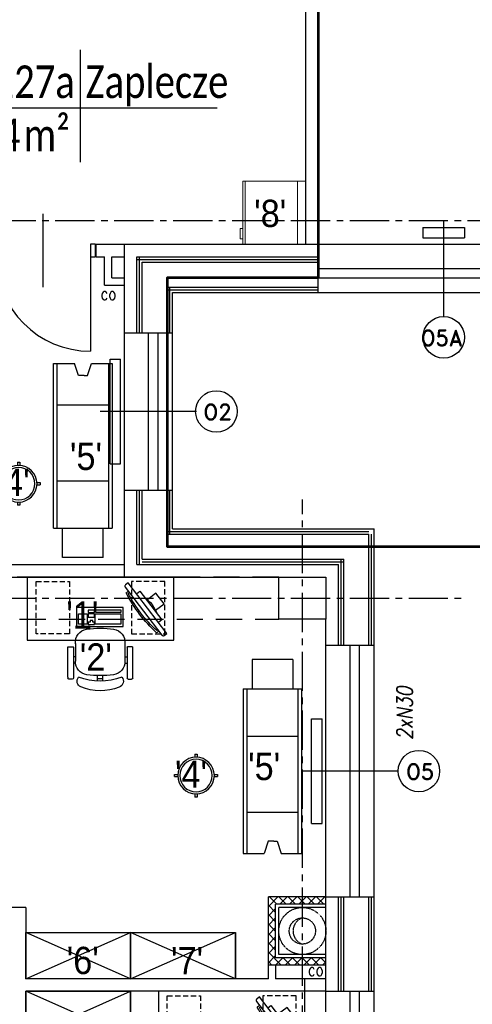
# Model space of a CAD drawing. Header units: millimetres. Extents: x 20447 to 23253, y -8211 to -4238.
# Tile 14 of 22: x 22292 to 22725, y -6873 to -5934. Entities that reach past the tile are written whole.
import ezdxf
from ezdxf.enums import TextEntityAlignment as Align

# ---------------------------------------------------------------- set-up
doc = ezdxf.new("R2010")
doc.units = ezdxf.units.MM
for name, pattern in [('CENTER2', [1.125, 0.75, -0.125, 0.125, -0.125]), ('DASHED', [0.75, 0.5, -0.25]), ('HIDDEN2', [0.1875, 0.125, -0.0625])]:
    doc.linetypes.add(name, pattern=pattern)
for name, color, linetype, lineweight in [('__zakres', 10, 'Continuous', 35), ('meble', 4, 'Continuous', 13), ('ŚCIANY_STARE', 250, 'Continuous', 25)]:
    doc.layers.add(name, color=color, linetype=linetype, lineweight=lineweight)
for name, color, linetype in [('_A_metki', 19, 'Continuous'), ('DOCIEPLENIE', 8, 'Continuous'), ('ML-grzejniki', 3, 'Continuous'), ('OKNA', 250, 'Continuous'), ('okna wywietrzaki', 250, 'Continuous'), ('OKNA_OPIS', 7, 'Continuous'), ('opis technologia', 250, 'Continuous'), ('OSIE', 1, 'CENTER2'), ('PODCIAGI', 251, 'DASHED'), ('s-piony c.o', 1, 'Continuous'), ('SCIANY_WEWNETRZNE', 5, 'Continuous'), ('SCIANY_ZEWNĘTRZNE', 5, 'Continuous'), ('SLUPY', 250, 'Continuous'), ('STOLDRZWI', 7, 'Continuous'), ('TECHNOLOGIA', 5, 'Continuous'), ('WODKAN', 3, 'Continuous'), ('ściany_p.pożar_kresk', 1, 'Continuous')]:
    doc.layers.add(name, color=color, linetype=linetype)
doc.styles.add('ARIAL', font='arial.ttf', dxfattribs={"width": 0.9})
doc.styles.add('MM', font='calibri.ttf', dxfattribs={"width": 0.6, "height": 15})
doc.styles.add('ROMAND', font='romand', dxfattribs={"height": 20})
doc.styles.add('ROMANS', font='ROMANS.shx', dxfattribs={"width": 0.6})
doc.linetypes.add('OGRODZENIE1', pattern='A,0.25,-0.1,[133,ltypeshp.shx,S=0.1,R=0,X=-0.1,Y=0],-0.1,1', length=1.45)
doc.linetypes.add('ZIGZAG', pattern='A,0.0001,-0.2,[131,ltypeshp.shx,S=0.2,R=0,X=-0.2,Y=0],-0.4,[131,ltypeshp.shx,S=0.2,R=180,X=0.2,Y=0],-0.2', length=0.8001)
pattern_1 = [(45, (27150.955, -23019.7574), (-4.490128, 4.490128), []), (135, (27150.955, -23019.7574), (-4.490128, -4.490128), [])]

# ---------------------------------------------------------------- blocks, each defined once
blk = doc.blocks.new('OKNO_SCIANA_1X1')
for p, q in [((0.5, 1.5), (0.5, -0.5)), ((0, 1), (1, 1)), ((0, 0.7), (1, 0.7)), ((0, 0.5), (1, 0.5)), ((0, 0), (1, 0))]:
    blk.add_line(p, q)
blk = doc.blocks.new('DRZWI_D11W_90')
for p, q in [((5, 12), (5, 102)), ((50, 40.83), (50, -28.83))]:
    blk.add_line(p, q)
for points in [[(0, 0), (5, 0), (5, 12), (0, 12)], [(95, 0), (100, 0), (100, 12), (95, 12)]]:
    blk.add_lwpolyline(points, close=True)
blk.add_arc((5, 12), 90, 0, 90)
blk = doc.blocks.new('*U1666')
at = {"layer": '_A_metki', "color": 1}
for points in [[(50, 21.37), (50, -20)], [(-5.26, 0), (100.46, 0)]]:
    blk.add_lwpolyline(points, dxfattribs=at)
at = {"layer": '_A_metki', "insert": (46.18, -4), "char_height": 12, "width": 19.7618, "attachment_point": 3, "line_spacing_factor": 0.8, "style": 'MM'}
blk.add_mtext('{\\W0.8;m²}', dxfattribs=at)
at = {"layer": '_A_metki', "style": 'MM', "width": 0.8}
for tag, p in [('NAZWA 1', (52, 15)), ('NAZWA 2', (52, 0))]:
    blk.add_attdef(tag, text='', height=12, dxfattribs=at).set_placement(p, align=Align.BOTTOM_LEFT)
for tag, p in [('nr pom.', (48, 0)), ('POW', (24.18, -21.08))]:
    blk.add_attdef(tag, text='', height=12, dxfattribs=at).set_placement(p, align=Align.BOTTOM_RIGHT)
at = {"layer": '_A_metki', "style": 'MM', "oblique": 15, "width": 0.8}
blk.add_attdef('posadzka', text='', height=12, dxfattribs=at).set_placement((52, -4), align=Align.TOP_LEFT)
at = {"layer": '_A_metki', "style": 'MM', "width": 0.8}
blk.add_attdef('POW.', text='', height=12, dxfattribs=at).set_placement((28, -4), align=Align.TOP_RIGHT)
blk = doc.blocks.new('Ba03')
for p, q in [((-1, 20.5), (-1, 17.47)), ((1, 20.5), (1, 17.47)), ((-20.5, 1), (-17.47, 1)), ((17.47, 1), (20.5, 1)), ((-20.5, -1), (-17.47, -1)), ((17.47, -1), (20.5, -1)), ((-1, -17.47), (-1, -20.5)), ((1, -17.47), (1, -20.5))]:
    blk.add_line(p, q)
blk.add_circle((0, 0), 17.5)
at = {"color": 1}
blk.add_circle((0, 0), 15.5, dxfattribs=at)
for start, end in [(87.20397, 92.79603), (177.20397, 182.79603), (357.20397, 2.79603), (267.20397, 272.79603)]:
    blk.add_arc((0, 0), 20.5, start, end)
blk = doc.blocks.new('A$C45BA17E2')
at = {"layer": 'TECHNOLOGIA'}
for p, q in [((19.61, 185), (0, 185)), ((0, 185), (0, 28.12)), ((3.6, 185), (3.6, 28.12)), ((23.45, 173.52), (19.61, 185)), ((32.15, 173.52), (35.99, 185)), ((56, 185), (35.99, 185)), ((52.4, 28.12), (52.4, 185)), ((56, 28.12), (56, 185)), ((26.75, 173.52), (23.45, 173.52)), ((26.75, 173.52), (32.15, 173.52)), ((8.52, 28.12), (0, 28.12)), ((8.52, 0), (8.52, 28.12)), ((56, 28.12), (47.48, 28.12)), ((47.48, 0), (47.48, 28.12)), ((8.52, 0), (47.48, 0))]:
    blk.add_line(p, q, dxfattribs=at)
at = {"layer": 'TECHNOLOGIA', "color": 1}
for p, q in [((52.4, 145.59), (3.6, 145.59)), ((52.4, 73.27), (3.6, 73.27)), ((47.48, 28.12), (8.52, 28.12))]:
    blk.add_line(p, q, dxfattribs=at)
blk = doc.blocks.new('Monitor')
at = {"layer": 'TECHNOLOGIA', "color": 1}
for p, q in [((11.18, 10.8), (11.17, -23.59)), ((15.03, 10.8), (11.18, 10.8)), ((11.17, -23.59), (15.02, -23.59))]:
    blk.add_line(p, q, dxfattribs=at)
at = {"layer": 'TECHNOLOGIA'}
blk.add_lwpolyline([(15.02, -36.74), (15.04, 23.95), (18.23, 23.95, -0.414214), (19.83, 22.35), (19.81, -35.15, -0.414214), (18.21, -36.74)], format="xyb", close=True, dxfattribs=at)
at = {"layer": 'TECHNOLOGIA', "color": 1}
blk.add_lwpolyline([(10.21, -12.78), (0, -12.78), (0, 0), (10.21, 0)], dxfattribs=at)
for centre, radius, start, end in [((21.91, -6.4), 23.96, 88.69835, 94.98067), ((23.64, -6.4), 22.5, 96.43721, 99.74946), ((-102.52, -6.35), 125.63, 349.73044, 10.22724), ((-108.93, -6.35), 133.54, 349.64351, 10.31417), ((40.43, -6.4), 30.89, 161.24744, 198.71023), ((23.64, -6.4), 22.5, 260.20821, 263.52046), ((21.91, -6.4), 23.96, 264.977, 271.25933)]:
    blk.add_arc(centre, radius, start, end, dxfattribs=at)
blk = doc.blocks.new('A$7E9B5A222FF2')
at = {"layer": 'TECHNOLOGIA', "ltscale": 50}
for p, q in [((0, 100), (44, 100)), ((0, 0), (0, 100)), ((44, 100), (0, 100)), ((44, 0), (0, 100)), ((44, 100), (0, 0)), ((44, 100), (44, 0)), ((44, 0), (0, 0))]:
    blk.add_line(p, q, dxfattribs=at)
blk = doc.blocks.new('FOTEL_DO_BIURKA1')
at = {"layer": 'TECHNOLOGIA'}
for p, q in [((-30.52, -19.02), (-30.52, 10.27)), ((-30.02, 10.77), (-25.66, 10.77)), ((-25.16, 10.27), (-25.16, -19.02)), ((-23.03, 13.87), (-23.03, -2.93)), ((24.17, 13.87), (24.17, -2.93)), ((26.17, 10.27), (26.17, -19.13)), ((30.97, 10.77), (26.67, 10.77)), ((31.47, -18.13), (31.47, 10.27)), ((-22.96, 1.17), (-25.06, 1.17)), ((24.17, 1.17), (26.27, 1.17)), ((-22.93, -4.83), (-25.13, -4.83)), ((24.07, -4.83), (26.27, -4.83)), ((-1.9, -21.9), (-1.9, -16.72)), ((3.03, -21.9), (3.03, -16.71)), ((31.47, -18.13), (31.47, -19.13)), ((-26.16, -20.02), (-29.52, -20.02)), ((3.04, -19.58), (-1.89, -19.58)), ((27.17, -20.13), (29.47, -20.13)), ((29.47, -20.13), (30.47, -20.13))]:
    blk.add_line(p, q, dxfattribs=at)
for centre, radius, start, end in [((0.52, -76.72), 105.2, 82.92886, 97.07114), ((-10.14, 14.92), 12.94, 99.71676, 185.50292), ((11.29, 14.92), 12.94, 354.49708, 80.28324), ((-30.02, 10.27), 0.5, 90, 180), ((-25.66, 10.27), 0.5, 360, 90), ((26.67, 10.27), 0.5, 90, 180), ((30.97, 10.27), 0.5, 360, 90), ((-10.41, -3.43), 12.63, 178.15894, 261.71383), ((11.55, -3.43), 12.63, 278.28617, 1.84106), ((-15.78, -22.18), 5.8, 138.43067, 251.02872), ((0.57, 38.88), 60.84, 250.10802, 289.89198), ((0.57, 82.57), 99.33, 262.59599, 277.40401), ((16.79, -22.09), 5.85, 292.74239, 39.99086), ((-29.52, -19.02), 1, 180, 270), ((-26.16, -19.02), 1, 270, 360), ((0.47, 16.44), 47.7, 247.64119, 292.92377), ((27.17, -19.13), 1, 180, 270), ((30.47, -19.13), 1, 270, 360)]:
    blk.add_arc(centre, radius, start, end, dxfattribs=at)
blk = doc.blocks.new('KLAW')
at = {"layer": 'TECHNOLOGIA'}
for p, q in [((0, 0), (44.5, 0)), ((0, -18), (0, 0)), ((44.5, 0), (44.5, -18)), ((44.5, -18), (0, -18))]:
    blk.add_line(p, q, dxfattribs=at)
at = {"layer": 'TECHNOLOGIA', "color": 1}
for p, q in [((1.89, -2.63), (26.22, -2.63)), ((1.89, -4.43), (1.89, -2.63)), ((26.22, -4.43), (1.89, -4.43)), ((26.49, -6), (2, -6)), ((2, -6), (2, -16)), ((26.22, -2.63), (26.22, -4.43)), ((26.49, -16), (26.49, -6)), ((27.17, -2.63), (33.19, -2.63)), ((27.17, -4.69), (27.17, -2.63)), ((33.19, -4.69), (27.17, -4.69)), ((27.34, -5.98), (33.19, -5.98)), ((27.34, -9.25), (27.34, -5.98)), ((33.19, -9.25), (27.34, -9.25)), ((33.19, -2.63), (33.19, -4.69)), ((33.19, -5.98), (33.19, -9.25)), ((42.5, -6), (34.03, -6)), ((34.03, -16), (34.03, -6)), ((42.5, -16), (42.5, -6)), ((2, -16), (26.49, -16)), ((27.17, -16.12), (27.17, -14.06)), ((27.17, -14.06), (28.98, -14.06)), ((33.19, -16.12), (27.17, -16.12)), ((28.98, -12.34), (31.38, -12.34)), ((28.98, -14.06), (28.98, -12.34)), ((31.38, -12.34), (31.38, -14.06)), ((31.38, -14.06), (33.19, -14.06)), ((33.19, -14.06), (33.19, -16.12)), ((34.03, -16), (42.5, -16))]:
    blk.add_line(p, q, dxfattribs=at)
blk = doc.blocks.new('Klawiatura')
at = {"layer": 'TECHNOLOGIA', "color": 1}
blk.add_blockref('KLAW', (-22.25, 0), dxfattribs=at)

msp = doc.modelspace()

# ---------------------------------------------------------------- hatches: boundary and pattern name
at = {"layer": 'ściany_p.pożar_kresk', "ltscale": 50}
h = msp.add_hatch(dxfattribs=at)
h.set_pattern_fill('NET', color=256, scale=2, angle=45, style=0)
h.set_pattern_definition(pattern_1)
h.paths.add_polyline_path([(22562.49, -6770.46), (22529.99, -6770.46), (22529.99, -6835.46), (22536.99, -6835.46), (22562.49, -6835.46), (22562.49, -6828.46), (22536.99, -6828.46), (22536.99, -6777.46), (22562.49, -6777.46)])
h.paths.add_polyline_path([(22584.99, -6770.46), (22562.49, -6770.46), (22562.49, -6777.46), (22584.99, -6777.46)])
h.paths.add_polyline_path([(22584.99, -6828.46), (22562.49, -6828.46), (22562.49, -6835.46), (22584.99, -6835.46)])
h = msp.add_hatch(dxfattribs=at)
h.set_pattern_fill('NET', color=256, scale=2, angle=45, style=0)
h.set_pattern_definition(pattern_1)
h.paths.add_polyline_path([(22562.49, -6770.46), (22529.99, -6770.46), (22529.99, -6835.46), (22536.99, -6835.46), (22562.49, -6835.46), (22562.49, -6828.46), (22536.99, -6828.46), (22536.99, -6777.46), (22562.49, -6777.46)])
h.paths.add_polyline_path([(22584.99, -6770.46), (22562.49, -6770.46), (22562.49, -6777.46), (22584.99, -6777.46)])
h.paths.add_polyline_path([(22584.99, -6828.46), (22562.49, -6828.46), (22562.49, -6835.46), (22584.99, -6835.46)])
h = msp.add_hatch(dxfattribs=at)
h.set_pattern_fill('NET', color=256, scale=2, angle=45, style=0)
h.set_pattern_definition([(45, (27150.955, -23019.7574), (-4.490128, 4.490128), []), (135, (27150.955, -23019.7574), (-4.490128, -4.490128), [])])
h.paths.add_polyline_path([(22562.49, -6770.46), (22529.99, -6770.46), (22529.99, -6835.46), (22536.99, -6835.46), (22562.49, -6835.46), (22562.49, -6828.46), (22536.99, -6828.46), (22536.99, -6777.46), (22562.49, -6777.46)])
h.paths.add_polyline_path([(22584.99, -6770.46), (22562.49, -6770.46), (22562.49, -6777.46), (22584.99, -6777.46)])
h.paths.add_polyline_path([(22584.99, -6828.46), (22562.49, -6828.46), (22562.49, -6835.46), (22584.99, -6835.46)])

# ---------------------------------------------------------------- linework, layer by layer
for p, q in [((22697.49, -6216.98), (22697.49, -6124.98)), ((22577.49, -6147.98), (22738.76, -6147.98)), ((22577.49, -6170.98), (22738.76, -6170.98)), ((22577.49, -6180.18), (22738.76, -6180.18)), ((22577.49, -6193.98), (22738.76, -6193.98))]:
    msp.add_line(p, q)
at = {"layer": '__zakres', "linetype": 'OGRODZENIE1', "lineweight": 53, "ltscale": 40}
msp.add_lwpolyline([(20698.56, -4353.95), (21918.66, -4344.36), (21912.49, -5442.98), (22388.86, -5450.14), (22388.86, -5861.98), (22577.49, -5861.98), (22577.49, -6180.18), (22433.49, -6180.18), (22433.49, -6436.34), (22810.16, -6436.34), (22810.16, -7932.09), (20698.56, -7932.09), (20698.56, -4353.95)], dxfattribs=at)
at = {"layer": 'DOCIEPLENIE', "ltscale": 0.2}
for p, q in [((22404.49, -6159.98), (22577.49, -6159.98)), ((22404.49, -6232.48), (22404.49, -6159.98)), ((22409.49, -6164.98), (22577.49, -6164.98)), ((22409.49, -6232.48), (22409.49, -6164.98)), ((22438.49, -6193.98), (22577.49, -6193.98)), ((22438.49, -6232.48), (22438.49, -6193.98)), ((22404.49, -6453.48), (22404.49, -6382.48)), ((22409.49, -6448.48), (22409.49, -6382.48)), ((22438.49, -6419.48), (22438.49, -6382.48)), ((22438.49, -6419.48), (22630.99, -6419.48)), ((22630.99, -6530.48), (22630.99, -6419.48)), ((22409.49, -6448.48), (22601.99, -6448.48)), ((22601.99, -6530.48), (22601.99, -6448.48)), ((22404.49, -6453.48), (22596.99, -6453.48)), ((22596.99, -6530.48), (22596.99, -6453.48)), ((22596.99, -6860.48), (22596.99, -6770.48)), ((22601.99, -6860.48), (22601.99, -6770.48)), ((22630.99, -6860.48), (22630.99, -6770.48))]:
    msp.add_line(p, q, dxfattribs=at)
at = {"layer": 'DOCIEPLENIE', "linetype": 'ZIGZAG', "ltscale": 5}
for p, q in [((22406.99, -6232.48), (22406.99, -6159.98)), ((22404.49, -6162.48), (22577.49, -6162.48)), ((22433.49, -6191.48), (22577.49, -6191.48)), ((22435.99, -6232.48), (22435.99, -6188.98)), ((22406.99, -6453.48), (22406.99, -6382.48)), ((22435.99, -6424.48), (22435.99, -6382.48)), ((22433.49, -6421.98), (22625.99, -6421.98)), ((22628.49, -6530.48), (22628.49, -6424.48)), ((22409.49, -6450.98), (22601.99, -6450.98)), ((22599.49, -6530.48), (22599.49, -6448.48)), ((22599.49, -6860.48), (22599.49, -6770.48)), ((22628.49, -6860.48), (22628.49, -6770.48))]:
    msp.add_line(p, q, dxfattribs=at)
at = {"layer": 'meble'}
for p, q in [((22565.49, -6087.98), (22505.49, -6087.98)), ((22505.49, -6147.98), (22505.49, -6087.98)), ((22505.49, -6087.98), (22565.49, -6087.98)), ((22507.99, -6147.98), (22507.99, -6087.98)), ((22557.99, -6147.98), (22557.99, -6087.98)), ((22502.99, -6142.98), (22502.99, -6132.98)), ((22502.99, -6132.98), (22505.49, -6132.98)), ((22505.49, -6142.98), (22502.99, -6142.98)), ((22565.49, -6147.98), (22505.49, -6147.98))]:
    msp.add_line(p, q, dxfattribs=at)
at = {"layer": 'ML-grzejniki', "ltscale": 50}
for p, q in [((22677.49, -6131.92), (22677.49, -6141.92)), ((22677.49, -6131.92), (22717.49, -6131.92)), ((22717.49, -6131.92), (22717.49, -6141.92)), ((22677.49, -6141.92), (22717.49, -6141.92)), ((22378.78, -6357.48), (22378.78, -6257.48)), ((22378.78, -6257.48), (22388.78, -6257.48)), ((22388.78, -6357.48), (22388.78, -6257.48)), ((22378.78, -6357.48), (22388.78, -6357.48)), ((22571.28, -6700.48), (22571.28, -6600.48)), ((22571.28, -6600.48), (22581.28, -6600.48)), ((22581.28, -6700.48), (22581.28, -6600.48)), ((22571.28, -6700.48), (22581.28, -6700.48))]:
    msp.add_line(p, q, dxfattribs=at)
at = {"layer": 'OKNA_OPIS', "linetype": 'Continuous'}
for centre in [(22697.49, -6236.78), (22480.37, -6307.48), (22673.8, -6650.48)]:
    msp.add_circle(centre, 19.81, dxfattribs=at)
at = {"layer": 'OSIE', "ltscale": 50}
for p, q in [((20526.54, -6125.49), (22738.76, -6125.48)), ((22562.49, -8036.57), (22562.49, -6391.44)), ((22562.49, -8036.57), (22562.49, -6391.44)), ((20526.54, -6485.48), (22719.53, -6485.48)), ((20526.54, -6485.48), (22719.53, -6485.48))]:
    msp.add_line(p, q, dxfattribs=at)
at = {"layer": 'PODCIAGI', "ltscale": 50}
for p, q in [((22539.99, -6465.48), (20916.99, -6465.48)), ((20904.99, -6505.48), (22539.99, -6505.48))]:
    msp.add_line(p, q, dxfattribs=at)
at = {"layer": 's-piony c.o', "ltscale": 50}
msp.add_line((22564.99, -6860.48), (22564.99, -6848.48), dxfattribs=at)
msp.add_line((22564.99, -6860.48), (22564.99, -6848.48), dxfattribs=at)
msp.add_line((22564.99, -6860.48), (22564.99, -6848.48), dxfattribs=at)
at = {"layer": 'SCIANY_WEWNETRZNE'}
for p, q in [((22373.49, -6186.98), (22373.49, -6159.98)), ((22380.49, -6179.98), (22380.49, -6159.98)), ((22373.49, -6186.98), (22392.49, -6186.98)), ((22380.49, -6179.98), (22392.49, -6179.98))]:
    msp.add_line(p, q, dxfattribs=at)
at = {"layer": 'SCIANY_WEWNETRZNE', "color": 2, "ltscale": 50}
msp.add_line((22584.99, -6825.46), (22539.99, -6825.46), dxfattribs=at)
at = {"layer": 'SCIANY_WEWNETRZNE', "ltscale": 50}
for p, q in [((22584.99, -6828.46), (22536.99, -6828.46)), ((22584.99, -6835.46), (22536.99, -6835.46))]:
    msp.add_line(p, q, dxfattribs=at)
at = {"layer": 'SCIANY_ZEWNĘTRZNE'}
for p, q in [((22392.49, -6147.98), (22577.49, -6147.98)), ((22392.49, -6182.98), (22392.49, -6147.98)), ((22577.49, -6193.98), (22577.49, -6147.98)), ((22392.49, -6232.48), (22392.49, -6182.98)), ((22433.49, -6188.98), (22577.49, -6188.98)), ((22433.49, -6232.48), (22433.49, -6188.98)), ((22392.49, -6232.48), (22438.49, -6232.48)), ((22392.49, -6382.48), (22438.49, -6382.48)), ((22392.49, -6465.48), (22392.49, -6382.48)), ((22433.49, -6424.48), (22433.49, -6382.48)), ((22433.49, -6424.48), (22625.99, -6424.48)), ((22625.99, -6530.48), (22625.99, -6424.48)), ((22392.49, -6465.48), (22539.99, -6465.48)), ((22584.99, -6530.48), (22584.99, -6505.48)), ((22584.99, -6530.48), (22630.99, -6530.48)), ((22619.99, -6530.48), (22629.99, -6530.48)), ((22584.99, -6860.48), (22584.99, -6770.48)), ((22584.99, -6770.48), (22630.99, -6770.48)), ((22625.99, -6860.48), (22625.99, -6770.48)), ((22584.99, -6860.48), (22630.99, -6860.48))]:
    msp.add_line(p, q, dxfattribs=at)
at = {"layer": 'SLUPY'}
msp.add_lwpolyline([(22539.99, -6465.48), (22584.99, -6465.48), (22584.99, -6505.48), (22539.99, -6505.48)], close=True, dxfattribs=at)
at = {"layer": 'TECHNOLOGIA'}
for points in [[(22439.72, -6525.48), (22439.72, -6465.48), (22299.72, -6465.48), (22299.72, -6525.48)], [(22564.99, -6920.48), (22564.99, -6860.48), (22424.99, -6860.48), (22424.99, -6920.48)]]:
    msp.add_lwpolyline(points, close=True, dxfattribs=at)
at = {"layer": 'TECHNOLOGIA', "color": 1, "linetype": 'DASHED', "ltscale": 10}
for points in [[(22308.22, -6519.5), (22308.22, -6469.7), (22340.03, -6469.7), (22340.03, -6519.5)], [(22431.21, -6519.5), (22431.21, -6469.7), (22399.4, -6469.7), (22399.4, -6519.5)], [(22433.49, -6914.5), (22433.49, -6864.7), (22465.3, -6864.7), (22465.3, -6914.5)], [(22556.48, -6914.5), (22556.48, -6864.7), (22524.67, -6864.7), (22524.67, -6914.5)]]:
    msp.add_lwpolyline(points, close=True, dxfattribs=at)
at = {"layer": 'WODKAN', "linetype": 'HIDDEN2'}
for radius in [22.5, 12.5]:
    msp.add_circle((22562.49, -6802.96), radius, dxfattribs=at)
msp.add_arc((22566.82, -6802.96), 13.23, 109.10796, 250.89204, dxfattribs=at)
at = {"layer": 'ściany_p.pożar_kresk', "ltscale": 50}
msp.add_line((22536.98, -6835.46), (22529.98, -6835.46), dxfattribs=at)
msp.add_line((22536.98, -6835.46), (22529.98, -6835.46), dxfattribs=at)
msp.add_line((22536.98, -6835.46), (22529.98, -6835.46), dxfattribs=at)
at = {"layer": 'ŚCIANY_STARE'}
for p, q in [((22577.49, -5442.98), (22577.49, -6147.98)), ((22565.49, -5873.98), (22565.49, -6147.98)), ((22365.49, -6147.98), (22392.49, -6147.98)), ((22365.49, -6159.98), (22365.49, -6147.98)), ((22365.49, -6159.98), (22373.49, -6159.98)), ((22380.49, -6159.98), (22392.49, -6159.98)), ((22234.49, -6453.48), (22367.49, -6453.48)), ((22367.49, -6453.48), (22392.49, -6453.48)), ((22246.49, -6465.48), (22367.49, -6465.48)), ((22367.49, -6465.48), (22392.49, -6465.48)), ((22584.99, -6770.48), (22529.99, -6770.48)), ((22529.99, -6848.48), (22529.99, -6770.48)), ((22584.99, -6777.48), (22536.99, -6777.48)), ((22536.99, -6828.48), (22536.99, -6777.48)), ((22298.49, -6780.48), (22246.49, -6780.48)), ((22298.49, -6780.48), (22298.49, -6848.48)), ((22536.99, -6835.46), (22536.99, -6848.48)), ((22529.99, -6848.48), (22298.49, -6848.48)), ((22584.99, -6848.48), (22536.99, -6848.48)), ((22584.99, -6860.48), (22298.49, -6860.48)), ((22298.49, -6860.48), (22298.49, -7000.48))]:
    msp.add_line(p, q, dxfattribs=at)
at = {"layer": 'ŚCIANY_STARE', "color": 2}
for p in [(22584.99, -6780.46), (22539.99, -6825.46)]:
    msp.add_line(p, (22539.99, -6780.46), dxfattribs=at)

# ---------------------------------------------------------------- block references
at = {"layer": '_A_metki'}
ref = msp.add_blockref('*U1666', (22220.68, -6017.91), dxfattribs=dict(at, xscale=2.592, yscale=2.592, zscale=2.592))
ref.add_attrib('NAZWA 2', 'Zaplecze', dxfattribs={"height": 31.104, "style": 'MM', "width": 0.8}).set_placement((22355.47, -6017.91), align=Align.BOTTOM_LEFT)
ref.add_attrib('nr pom.', 'H1/227a', dxfattribs={"height": 31.104, "style": 'MM', "width": 0.8}).set_placement((22345.1, -6017.91), align=Align.BOTTOM_RIGHT)
ref.add_attrib('POW.', '9,4', dxfattribs={"height": 31.104, "style": 'MM', "width": 0.8}).set_placement((22293.26, -6028.28), align=Align.TOP_RIGHT)
at = {"layer": 'OKNA'}
for p, xscale, yscale, zscale, rotation in [((22392.49, -6382.48), 149.9999999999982, -46.00000000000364, 149.9999999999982, 89.99999999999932), ((22584.99, -6770.48), 239.9999999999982, -46, 239.9999999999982, 89.99999999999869), ((22584.99, -7100.48), 239.9999999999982, -46, 239.9999999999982, 89.99999999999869)]:
    msp.add_blockref('OKNO_SCIANA_1X1', p, dxfattribs=dict(at, xscale=xscale, yscale=yscale, zscale=zscale, rotation=rotation))
at = {"layer": 'opis technologia', "ltscale": 100, "rotation": 270}
for p in [(22298.49, -6804.48), (22398.49, -6804.48), (22298.49, -6860.48)]:
    msp.add_blockref('A$7E9B5A222FF2', p, dxfattribs=at)
at = {"layer": 'STOLDRZWI', "rotation": 180}
msp.add_blockref('DRZWI_D11W_90', (22364.99, -6147.98), dxfattribs=at)
at = {"layer": 'TECHNOLOGIA', "xscale": -1}
for name, p, rotation in [('A$C45BA17E2', (22380.83, -6446.78), 359.9999999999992), ('Ba03', (22291.55, -6376.38), 89.9999999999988), ('Monitor', (22422.69, -6480.79), 37.40161006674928), ('Klawiatura', (22368.96, -6494.48), 359.9999999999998), ('Ba03', (22460.93, -6654.73), 89.99999999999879), ('Monitor', (22547.96, -6875.79), 37.40161006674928)]:
    msp.add_blockref(name, p, dxfattribs=dict(at, rotation=rotation))
at = {"layer": 'TECHNOLOGIA', "lineweight": 0, "xscale": -1, "rotation": 359.9999999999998}
msp.add_blockref('FOTEL_DO_BIURKA1', (22369.94, -6542.68), dxfattribs=at)
at = {"layer": 'TECHNOLOGIA', "rotation": 179.9999999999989}
msp.add_blockref('A$C45BA17E2', (22561.99, -6543.92), dxfattribs=at)

# ---------------------------------------------------------------- texts
at = {"layer": 'okna wywietrzaki', "style": 'ROMANS', "oblique": 10, "width": 0.8}
msp.add_text('2xN30', height=15, rotation=90, dxfattribs=at).set_placement((22660.12, -6620.75), align=Align.MIDDLE_LEFT)
at = {"layer": 'OKNA_OPIS', "linetype": 'Continuous', "style": 'ROMAND'}
for s, p in [('O5A', (22675.55, -6244.85)), ('O2', (22468.04, -6315.54)), ('O5', (22661.46, -6658.54))]:
    msp.add_text(s, height=15, dxfattribs=at).set_placement(p)
at = {"layer": 'opis technologia', "ltscale": 100, "char_height": 26, "width": 459.9091, "attachment_point": 1, "style": 'ARIAL'}
for s, insert in [("\\pxt4;'8'", (22516.43, -6105.56)), ("\\pxt4;'5'", (22340.48, -6337.27)), ("\\pxt4;'4'", (22271.4, -6362.02)), ("\\pxt4;'1'", (22337.04, -6488.59)), ("\\pxt4;'2'", (22349.9, -6528.66)), ("\\pxt4;'4'", (22440.78, -6640.37)), ("\\pxt4;'5'", (22510.67, -6633.05)), ("\\pxt4;'6'", (22337.42, -6818.07)), ("\\pxt4;'7'", (22437.05, -6818.23))]:
    msp.add_mtext(s, dxfattribs=dict(at, insert=insert))
at = {"layer": 's-piony c.o', "ltscale": 50, "style": 'ROMANS', "width": 0.8}
for p in [(22369.77, -6201.16), (22369.77, -6201.16), (22369.77, -6201.16), (22567.65, -6845.88), (22567.65, -6845.88), (22567.65, -6845.88)]:
    msp.add_text('co', height=12, dxfattribs=at).set_placement(p)

doc.saveas('drawing.dxf')
